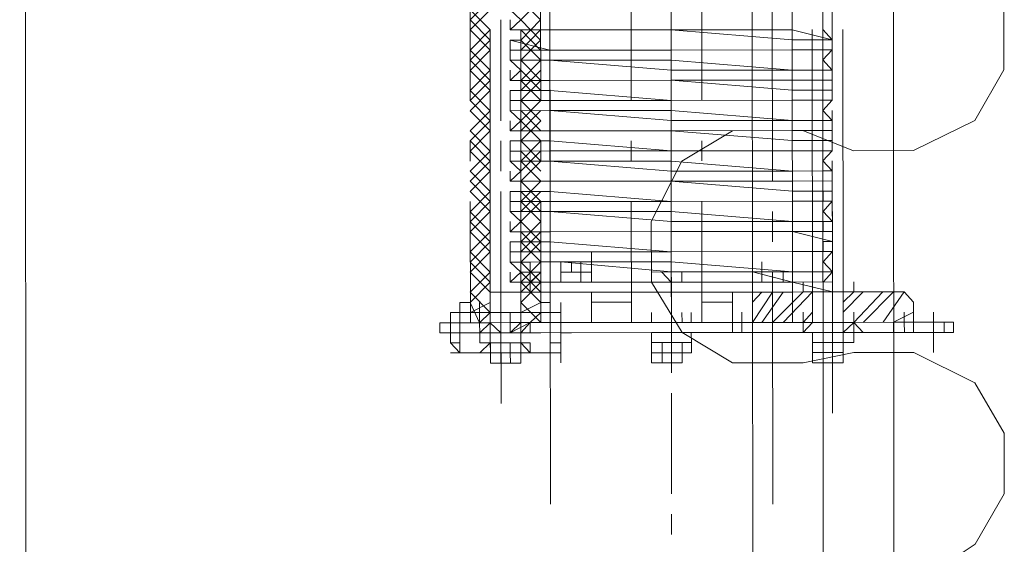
# Model space of a CAD drawing. Header units: inches. Extents: x -5850 to 5646, y 8947 to 13007.
# Tile 202 of 256: x -4432 to -4391, y 11399 to 11421. Entities that reach past the tile are written whole.
import ezdxf

# ---------------------------------------------------------------- set-up
doc = ezdxf.new("R2010")
doc.units = ezdxf.units.IN
doc.header["$MEASUREMENT"] = 0
doc.layers.add('at_Entity', color=7, linetype='Continuous')

msp = doc.modelspace()

# ---------------------------------------------------------------- linework, layer by layer
at = {"layer": 'at_Entity', "color": 7, "lineweight": 20}
for p, q in [((-4430.668, 10205.546), (-4431.996, 11691.973)), ((-4409.771, 11408.137), (-4409.796, 11436.437)), ((-4399.622, 11408.146), (-4399.647, 11436.446)), ((-4413.125, 11417.43), (-4413.134, 11427.144)), ((-4410.17, 11417.432), (-4410.178, 11427.146)), ((-4406.378, 11417.436), (-4406.386, 11427.15)), ((-4403.422, 11417.438), (-4403.431, 11427.152)), ((-4409.776, 11414.053), (-4409.785, 11423.767)), ((-4400.464, 11414.062), (-4400.472, 11423.776)), ((-4411.009, 11420.811), (-4411.456, 11421.229)), ((-4411.455, 11420.387), (-4411.009, 11420.811)), ((-4411.455, 11420.387), (-4411.455, 11420.81)), ((-4398.351, 11420.822), (-4398.35, 11420.398)), ((-4412.282, 11409.406), (-4412.291, 11420.386)), ((-4412.282, 11409.406), (-4412.291, 11420.386)), ((-4411.455, 11420.387), (-4409.782, 11420.388)), ((-4409.782, 11420.388), (-4411.455, 11420.387)), ((-4411.009, 11420.387), (-4411.455, 11420.387)), ((-4411.009, 11420.387), (-4410.999, 11409.407)), ((-4411.009, 11420.387), (-4410.999, 11409.407)), ((-4411.008, 11419.963), (-4411.009, 11420.387)), ((-4409.782, 11420.388), (-4404.707, 11420.393)), ((-4409.782, 11420.388), (-4404.707, 11420.393)), ((-4399.633, 11420.397), (-4404.707, 11420.393)), ((-4404.707, 11420.393), (-4399.633, 11419.973)), ((-4399.633, 11420.397), (-4397.96, 11419.975)), ((-4398.785, 11408.146), (-4398.796, 11420.398)), ((-4398.35, 11420.398), (-4397.96, 11419.975)), ((-4397.96, 11419.975), (-4397.96, 11420.399)), ((-4397.514, 11420.399), (-4397.504, 11409.419)), ((-4411.455, 11419.963), (-4409.781, 11419.54)), ((-4411.455, 11419.963), (-4411.454, 11419.539)), ((-4411.455, 11419.963), (-4411.008, 11419.963)), ((-4397.96, 11419.975), (-4399.633, 11419.973)), ((-4397.96, 11419.975), (-4398.35, 11419.974)), ((-4398.35, 11419.974), (-4398.35, 11419.551)), ((-4397.959, 11419.551), (-4397.96, 11419.975)), ((-4409.781, 11419.54), (-4411.454, 11419.539)), ((-4411.454, 11419.121), (-4411.454, 11419.539)), ((-4411.008, 11419.539), (-4411.454, 11419.539)), ((-4411.008, 11419.121), (-4411.008, 11419.539)), ((-4409.781, 11419.54), (-4404.707, 11419.545)), ((-4404.707, 11419.545), (-4409.781, 11419.54)), ((-4404.707, 11419.545), (-4399.632, 11419.549)), ((-4399.632, 11419.549), (-4404.707, 11419.545)), ((-4399.632, 11419.549), (-4397.959, 11419.551)), ((-4397.959, 11419.551), (-4399.632, 11419.549)), ((-4398.35, 11419.551), (-4397.959, 11419.551)), ((-4397.959, 11419.551), (-4398.349, 11419.132)), ((-4411.454, 11419.121), (-4409.781, 11419.122)), ((-4409.781, 11419.122), (-4411.454, 11419.121)), ((-4411.454, 11419.121), (-4411.008, 11419.121)), ((-4411.007, 11418.697), (-4411.454, 11419.121)), ((-4409.781, 11419.122), (-4404.706, 11419.127)), ((-4409.781, 11419.122), (-4404.706, 11418.703)), ((-4404.706, 11419.127), (-4399.631, 11418.707)), ((-4398.349, 11419.132), (-4397.958, 11418.709)), ((-4397.958, 11418.709), (-4397.959, 11419.133)), ((-4411.453, 11418.273), (-4411.453, 11418.697)), ((-4411.453, 11418.273), (-4411.007, 11418.697)), ((-4399.631, 11418.707), (-4404.706, 11418.703)), ((-4399.631, 11418.707), (-4397.958, 11418.709)), ((-4397.958, 11418.709), (-4399.631, 11418.707)), ((-4397.958, 11418.709), (-4398.349, 11418.709)), ((-4398.349, 11418.709), (-4398.348, 11418.285)), ((-4409.78, 11418.275), (-4404.706, 11418.279)), ((-4409.78, 11418.275), (-4404.706, 11418.279)), ((-4399.631, 11418.284), (-4404.706, 11418.279)), ((-4404.706, 11418.279), (-4399.631, 11417.86)), ((-4399.631, 11418.284), (-4397.958, 11418.285)), ((-4398.348, 11418.285), (-4397.958, 11418.285)), ((-4397.958, 11417.861), (-4397.958, 11418.285)), ((-4411.453, 11418.273), (-4409.78, 11418.275)), ((-4409.78, 11418.275), (-4411.453, 11418.273)), ((-4411.007, 11418.273), (-4411.453, 11418.273)), ((-4411.007, 11417.85), (-4411.007, 11418.273)), ((-4411.453, 11417.849), (-4409.78, 11417.851)), ((-4411.453, 11417.849), (-4411.007, 11417.85)), ((-4411.453, 11417.849), (-4411.452, 11417.431)), ((-4409.78, 11417.851), (-4404.705, 11417.437)), ((-4399.631, 11417.86), (-4397.958, 11417.861)), ((-4397.958, 11417.861), (-4398.348, 11417.861)), ((-4398.348, 11417.861), (-4398.348, 11417.443)), ((-4397.957, 11417.443), (-4397.958, 11417.861)), ((-4411.452, 11417.431), (-4409.779, 11417.433)), ((-4411.452, 11417.007), (-4411.452, 11417.431)), ((-4411.006, 11417.431), (-4411.452, 11417.431)), ((-4411.006, 11417.008), (-4411.006, 11417.431)), ((-4409.779, 11417.433), (-4404.705, 11417.437)), ((-4404.705, 11417.437), (-4399.63, 11417.442)), ((-4399.63, 11417.442), (-4404.705, 11417.437)), ((-4399.63, 11417.442), (-4397.957, 11417.443)), ((-4397.957, 11417.443), (-4399.63, 11417.442)), ((-4398.348, 11417.443), (-4397.957, 11417.443)), ((-4397.957, 11417.443), (-4398.347, 11417.019)), ((-4411.452, 11417.007), (-4409.779, 11417.009)), ((-4409.779, 11417.009), (-4411.452, 11417.007)), ((-4411.452, 11417.007), (-4411.006, 11417.008)), ((-4411.005, 11416.584), (-4411.452, 11417.007)), ((-4409.779, 11417.009), (-4404.704, 11417.013)), ((-4409.779, 11417.009), (-4404.704, 11416.589)), ((-4404.704, 11417.013), (-4399.63, 11416.594)), ((-4398.347, 11417.019), (-4397.957, 11416.595)), ((-4397.957, 11416.595), (-4397.957, 11417.019)), ((-4411.451, 11416.16), (-4411.452, 11416.583)), ((-4411.451, 11416.16), (-4411.005, 11416.584)), ((-4399.63, 11416.594), (-4404.704, 11416.589)), ((-4399.63, 11416.594), (-4397.957, 11416.595)), ((-4397.957, 11416.595), (-4399.63, 11416.594)), ((-4397.957, 11416.595), (-4398.347, 11416.595)), ((-4398.347, 11416.595), (-4398.347, 11416.171)), ((-4411.451, 11416.16), (-4409.778, 11416.161)), ((-4409.778, 11416.161), (-4411.451, 11416.16)), ((-4411.005, 11416.16), (-4411.451, 11416.16)), ((-4411.005, 11415.742), (-4411.005, 11416.16)), ((-4409.778, 11416.161), (-4404.704, 11416.166)), ((-4409.778, 11416.161), (-4404.704, 11416.166)), ((-4399.629, 11416.17), (-4404.704, 11416.166)), ((-4404.704, 11416.166), (-4399.629, 11415.752)), ((-4399.629, 11416.17), (-4397.956, 11416.172)), ((-4398.347, 11416.171), (-4397.956, 11416.172)), ((-4397.956, 11415.753), (-4397.956, 11416.172)), ((-4413.123, 11414.892), (-4413.124, 11415.74)), ((-4411.451, 11415.741), (-4409.778, 11415.743)), ((-4411.451, 11415.741), (-4411.005, 11415.742)), ((-4411.451, 11415.741), (-4411.45, 11415.318)), ((-4410.167, 11414.895), (-4410.168, 11415.743)), ((-4409.778, 11415.743), (-4404.703, 11415.324)), ((-4406.375, 11414.898), (-4406.376, 11415.746)), ((-4403.42, 11414.901), (-4403.421, 11415.749)), ((-4399.629, 11415.752), (-4397.956, 11415.753)), ((-4397.956, 11415.753), (-4398.346, 11415.753)), ((-4398.346, 11415.753), (-4398.346, 11415.329)), ((-4397.955, 11415.33), (-4397.956, 11415.753)), ((-4411.45, 11415.318), (-4409.777, 11415.319)), ((-4411.45, 11414.894), (-4411.45, 11415.318)), ((-4411.004, 11415.318), (-4411.45, 11415.318)), ((-4411.004, 11414.894), (-4411.004, 11415.318)), ((-4409.777, 11415.319), (-4404.703, 11415.324)), ((-4404.703, 11415.324), (-4399.628, 11415.328)), ((-4399.628, 11415.328), (-4404.703, 11415.324)), ((-4399.628, 11415.328), (-4397.955, 11415.33)), ((-4397.955, 11415.33), (-4399.628, 11415.328)), ((-4398.346, 11415.329), (-4397.955, 11415.33)), ((-4397.955, 11415.33), (-4398.345, 11414.905)), ((-4411.45, 11414.894), (-4409.777, 11414.895)), ((-4409.777, 11414.895), (-4411.45, 11414.894)), ((-4411.45, 11414.894), (-4411.004, 11414.894)), ((-4411.004, 11414.47), (-4411.45, 11414.894)), ((-4409.777, 11414.895), (-4404.703, 11414.9)), ((-4409.777, 11414.895), (-4404.702, 11414.476)), ((-4404.703, 11414.9), (-4399.628, 11414.481)), ((-4398.345, 11414.905), (-4397.955, 11414.482)), ((-4397.955, 11414.482), (-4397.955, 11414.906)), ((-4411.449, 11414.052), (-4411.45, 11414.47)), ((-4411.449, 11414.052), (-4411.004, 11414.47)), ((-4399.628, 11414.481), (-4404.702, 11414.476)), ((-4399.628, 11414.481), (-4397.955, 11414.482)), ((-4397.955, 11414.482), (-4399.628, 11414.481)), ((-4397.955, 11414.482), (-4398.345, 11414.482)), ((-4398.345, 11414.482), (-4398.345, 11414.063)), ((-4411.449, 11414.052), (-4409.776, 11414.053)), ((-4409.776, 11414.053), (-4411.449, 11414.052)), ((-4411.003, 11414.052), (-4411.449, 11414.052)), ((-4411.003, 11413.628), (-4411.003, 11414.052)), ((-4409.776, 11414.053), (-4404.702, 11414.058)), ((-4409.776, 11414.053), (-4404.702, 11414.058)), ((-4399.627, 11414.062), (-4404.702, 11414.058)), ((-4404.702, 11414.058), (-4399.627, 11413.638)), ((-4399.627, 11414.062), (-4397.954, 11414.064)), ((-4398.345, 11414.063), (-4397.954, 11414.064)), ((-4397.954, 11413.64), (-4397.954, 11414.064)), ((-4411.449, 11413.628), (-4409.776, 11413.629)), ((-4411.449, 11413.628), (-4411.448, 11413.204)), ((-4411.449, 11413.628), (-4411.003, 11413.628)), ((-4409.776, 11413.629), (-4404.701, 11413.21)), ((-4399.627, 11413.638), (-4397.954, 11413.64)), ((-4397.954, 11413.64), (-4398.344, 11413.64)), ((-4398.344, 11413.64), (-4398.344, 11413.216)), ((-4397.954, 11413.216), (-4397.954, 11413.64)), ((-4413.117, 11408.134), (-4413.121, 11413.203)), ((-4411.448, 11413.204), (-4409.776, 11413.206)), ((-4411.448, 11412.78), (-4411.448, 11413.204)), ((-4411.002, 11413.204), (-4411.448, 11413.204)), ((-4411.002, 11412.781), (-4411.002, 11413.204)), ((-4410.161, 11408.136), (-4410.166, 11413.205)), ((-4404.701, 11413.21), (-4409.776, 11413.206)), ((-4406.369, 11408.14), (-4406.374, 11413.209)), ((-4404.701, 11413.21), (-4399.626, 11413.215)), ((-4399.626, 11413.215), (-4404.701, 11413.21)), ((-4403.414, 11408.142), (-4403.418, 11413.211)), ((-4399.626, 11413.215), (-4397.954, 11413.216)), ((-4397.954, 11413.216), (-4399.626, 11413.215)), ((-4398.344, 11413.216), (-4397.954, 11413.216)), ((-4397.954, 11413.216), (-4398.344, 11412.792)), ((-4411.448, 11412.78), (-4409.775, 11412.782)), ((-4409.775, 11412.782), (-4411.448, 11412.78)), ((-4411.448, 11412.78), (-4411.002, 11412.781)), ((-4411.002, 11412.362), (-4411.448, 11412.78)), ((-4404.701, 11412.786), (-4409.775, 11412.782)), ((-4409.774, 11411.516), (-4409.775, 11412.782)), ((-4409.775, 11412.782), (-4404.7, 11412.368)), ((-4404.701, 11412.786), (-4399.626, 11412.373)), ((-4400.461, 11411.524), (-4400.463, 11412.79)), ((-4398.344, 11412.792), (-4397.953, 11412.374)), ((-4397.953, 11412.374), (-4397.953, 11412.792)), ((-4411.447, 11411.938), (-4411.448, 11412.362)), ((-4411.447, 11411.938), (-4411.002, 11412.362)), ((-4399.626, 11412.373), (-4404.7, 11412.368)), ((-4399.626, 11412.373), (-4397.953, 11412.374)), ((-4397.953, 11412.374), (-4399.626, 11412.373)), ((-4397.953, 11412.374), (-4398.343, 11412.374)), ((-4398.343, 11412.374), (-4398.343, 11411.95)), ((-4411.447, 11411.938), (-4409.774, 11411.94)), ((-4409.774, 11411.94), (-4411.447, 11411.938)), ((-4411.001, 11411.939), (-4411.447, 11411.938)), ((-4411.001, 11411.515), (-4411.001, 11411.939)), ((-4409.774, 11411.94), (-4404.7, 11411.944)), ((-4404.7, 11411.944), (-4409.774, 11411.94)), ((-4404.7, 11411.944), (-4399.625, 11411.949)), ((-4399.625, 11411.949), (-4404.7, 11411.944)), ((-4397.952, 11411.95), (-4399.625, 11411.949)), ((-4399.625, 11411.949), (-4397.952, 11411.526)), ((-4398.343, 11411.95), (-4397.952, 11411.95)), ((-4397.952, 11411.526), (-4397.952, 11411.95)), ((-4411.447, 11411.514), (-4409.774, 11411.516)), ((-4411.447, 11411.514), (-4411.001, 11411.515)), ((-4411.447, 11411.514), (-4411.447, 11411.096)), ((-4409.774, 11411.516), (-4404.699, 11411.102)), ((-4397.952, 11411.526), (-4398.342, 11411.526)), ((-4398.342, 11411.526), (-4398.342, 11411.108)), ((-4397.952, 11411.108), (-4397.952, 11411.526)), ((-4411.447, 11411.096), (-4409.774, 11411.098)), ((-4411, 11411.097), (-4411.447, 11411.096)), ((-4411.446, 11410.672), (-4411.447, 11411.096)), ((-4411, 11410.673), (-4411, 11411.097)), ((-4409.774, 11411.098), (-4404.699, 11411.102)), ((-4408.045, 11410.675), (-4408.045, 11411.099)), ((-4404.699, 11411.102), (-4399.625, 11411.107)), ((-4399.625, 11411.107), (-4404.699, 11411.102)), ((-4399.625, 11411.107), (-4397.952, 11411.108)), ((-4397.952, 11411.108), (-4399.625, 11411.107)), ((-4398.342, 11411.108), (-4397.952, 11411.108)), ((-4397.952, 11411.108), (-4398.342, 11410.684)), ((-4411.446, 11410.672), (-4409.773, 11410.674)), ((-4411.446, 11410.672), (-4410.61, 11410.673)), ((-4411.446, 11410.672), (-4411, 11410.673)), ((-4411, 11410.249), (-4411.446, 11410.672)), ((-4410.164, 11410.674), (-4410.61, 11410.673)), ((-4410.61, 11410.673), (-4410.609, 11409.826)), ((-4409.773, 11410.674), (-4410.164, 11410.674)), ((-4410.163, 11410.25), (-4410.164, 11410.674)), ((-4409.773, 11410.674), (-4404.699, 11410.678)), ((-4408.045, 11410.675), (-4409.773, 11410.674)), ((-4408.045, 11410.675), (-4409.327, 11410.674)), ((-4409.327, 11410.674), (-4404.698, 11410.255)), ((-4409.327, 11410.25), (-4409.327, 11410.674)), ((-4409.327, 11410.674), (-4409.327, 11410.25)), ((-4409.327, 11410.25), (-4409.327, 11410.674)), ((-4409.327, 11410.25), (-4409.327, 11410.674)), ((-4409.327, 11410.25), (-4409.327, 11410.674)), ((-4408.491, 11410.675), (-4408.49, 11409.827)), ((-4408.49, 11410.251), (-4408.491, 11410.675)), ((-4408.491, 11410.675), (-4408.49, 11409.827)), ((-4408.49, 11410.251), (-4408.491, 11410.675)), ((-4408.49, 11410.251), (-4408.491, 11410.675)), ((-4408.044, 11410.252), (-4408.045, 11410.675)), ((-4408.045, 11410.675), (-4408.044, 11409.828)), ((-4408.044, 11410.252), (-4408.045, 11410.675)), ((-4408.044, 11410.252), (-4408.045, 11410.675)), ((-4408.044, 11410.252), (-4408.045, 11410.675)), ((-4408.045, 11410.675), (-4408.044, 11409.828)), ((-4408.044, 11410.252), (-4408.045, 11410.675)), ((-4404.699, 11410.678), (-4399.624, 11410.259)), ((-4400.906, 11410.258), (-4400.907, 11410.682)), ((-4400.906, 11410.258), (-4400.907, 11410.682)), ((-4400.906, 11410.258), (-4400.907, 11410.682)), ((-4398.342, 11410.684), (-4397.951, 11410.261)), ((-4397.951, 11410.261), (-4397.951, 11410.684)), ((-4411.445, 11409.825), (-4411.446, 11410.249)), ((-4411.445, 11409.825), (-4411, 11410.249)), ((-4410.609, 11409.826), (-4410.163, 11410.25)), ((-4410.609, 11410.249), (-4410.609, 11409.407)), ((-4410.609, 11409.407), (-4410.609, 11410.249)), ((-4410.163, 11410.25), (-4410.163, 11409.408)), ((-4410.163, 11409.408), (-4410.163, 11410.25)), ((-4409.764, 11400.536), (-4409.773, 11410.25)), ((-4409.327, 11410.25), (-4408.881, 11410.251)), ((-4408.881, 11410.251), (-4409.327, 11410.25)), ((-4409.327, 11410.25), (-4409.326, 11409.827)), ((-4409.327, 11410.25), (-4409.326, 11409.827)), ((-4404.698, 11410.255), (-4405.089, 11410.254)), ((-4405.089, 11410.254), (-4404.698, 11409.831)), ((-4399.624, 11410.259), (-4404.698, 11410.255)), ((-4404.252, 11410.255), (-4404.698, 11410.255)), ((-4404.252, 11409.831), (-4404.252, 11410.255)), ((-4401.297, 11410.258), (-4401.296, 11409.834)), ((-4401.297, 11410.258), (-4401.296, 11409.834)), ((-4400.014, 11410.259), (-4400.906, 11410.258)), ((-4400.906, 11410.258), (-4400.014, 11410.259)), ((-4400.906, 11410.258), (-4400.906, 11409.834)), ((-4400.906, 11409.834), (-4400.906, 11410.258)), ((-4400.906, 11410.258), (-4400.906, 11409.834)), ((-4400.906, 11409.834), (-4400.906, 11410.258)), ((-4400.014, 11410.259), (-4400.46, 11410.258)), ((-4400.46, 11410.258), (-4400.46, 11409.835)), ((-4400.452, 11400.544), (-4400.46, 11410.258)), ((-4400.014, 11409.835), (-4400.014, 11410.259)), ((-4399.624, 11410.259), (-4397.951, 11410.261)), ((-4397.951, 11410.261), (-4399.624, 11410.259)), ((-4397.951, 11410.261), (-4398.341, 11409.836)), ((-4412.282, 11409.406), (-4412.282, 11409.824)), ((-4412.282, 11409.406), (-4412.282, 11409.824)), ((-4412.282, 11409.406), (-4412.282, 11409.824)), ((-4412.282, 11409.406), (-4412.282, 11409.824)), ((-4411.445, 11409.825), (-4410.609, 11409.826)), ((-4409.773, 11409.826), (-4411.445, 11409.825)), ((-4410.999, 11409.825), (-4411.445, 11409.825)), ((-4410.999, 11409.407), (-4410.999, 11409.825)), ((-4410.999, 11409.407), (-4410.999, 11409.825)), ((-4410.999, 11409.407), (-4410.999, 11409.825)), ((-4410.999, 11409.407), (-4410.999, 11409.825)), ((-4410.999, 11409.407), (-4410.999, 11409.825)), ((-4410.999, 11409.407), (-4410.999, 11409.825)), ((-4410.999, 11409.407), (-4410.999, 11409.825)), ((-4410.999, 11409.407), (-4410.999, 11409.825)), ((-4410.163, 11409.826), (-4409.773, 11409.826)), ((-4409.773, 11409.826), (-4404.698, 11409.831)), ((-4404.698, 11409.831), (-4409.773, 11409.826)), ((-4409.772, 11409.408), (-4409.773, 11409.826)), ((-4408.044, 11409.828), (-4409.326, 11409.827)), ((-4409.326, 11409.827), (-4408.044, 11409.828)), ((-4399.623, 11409.835), (-4404.698, 11409.831)), ((-4404.698, 11409.831), (-4403.415, 11409.832)), ((-4404.698, 11409.831), (-4404.252, 11409.831)), ((-4403.415, 11409.832), (-4399.623, 11409.835)), ((-4400.014, 11409.835), (-4400.906, 11409.834)), ((-4400.906, 11409.834), (-4400.014, 11409.835)), ((-4400.46, 11409.835), (-4400.014, 11409.835)), ((-4397.951, 11409.837), (-4399.623, 11409.835)), ((-4399.623, 11409.417), (-4399.623, 11409.835)), ((-4399.623, 11409.835), (-4397.95, 11409.419)), ((-4399.177, 11409.418), (-4399.177, 11409.836)), ((-4398.787, 11409.418), (-4398.787, 11409.836)), ((-4398.787, 11409.418), (-4398.787, 11409.836)), ((-4398.787, 11409.418), (-4398.787, 11409.836)), ((-4398.787, 11409.418), (-4398.787, 11409.836)), ((-4398.341, 11409.836), (-4397.951, 11409.837)), ((-4397.951, 11409.837), (-4397.95, 11409.419)), ((-4397.504, 11409.419), (-4397.504, 11409.837)), ((-4397.504, 11409.419), (-4397.504, 11409.837)), ((-4397.504, 11409.419), (-4397.504, 11409.837)), ((-4397.058, 11409.419), (-4397.058, 11409.838)), ((-4412.282, 11409.406), (-4410.999, 11409.407)), ((-4410.999, 11409.407), (-4412.282, 11409.406)), ((-4412.281, 11408.558), (-4412.282, 11409.406)), ((-4412.281, 11408.558), (-4412.282, 11409.406)), ((-4410.999, 11409.407), (-4409.772, 11409.408)), ((-4410.998, 11408.559), (-4410.999, 11409.407)), ((-4410.998, 11408.559), (-4410.999, 11409.407)), ((-4409.772, 11409.408), (-4404.698, 11409.413)), ((-4409.771, 11408.137), (-4409.772, 11409.408)), ((-4408.043, 11409.41), (-4406.371, 11409.411)), ((-4408.042, 11408.138), (-4408.043, 11409.41)), ((-4404.698, 11409.413), (-4399.623, 11409.417)), ((-4402.132, 11409.415), (-4403.415, 11409.414)), ((-4398.787, 11409.418), (-4401.296, 11409.416)), ((-4401.296, 11409.416), (-4401.296, 11408.992)), ((-4399.623, 11409.417), (-4398.341, 11409.418)), ((-4399.623, 11409.417), (-4399.622, 11408.146)), ((-4399.177, 11409.418), (-4398.787, 11409.418)), ((-4398.787, 11409.418), (-4399.177, 11409.418)), ((-4394.939, 11409.421), (-4398.787, 11409.418)), ((-4397.504, 11409.419), (-4398.787, 11409.418)), ((-4398.787, 11409.418), (-4397.504, 11409.419)), ((-4397.504, 11409.419), (-4398.787, 11409.418)), ((-4398.787, 11409.418), (-4398.785, 11408.146)), ((-4398.787, 11409.418), (-4398.785, 11408.146)), ((-4397.95, 11409.419), (-4398.341, 11409.418)), ((-4397.503, 11408.148), (-4397.504, 11409.419)), ((-4397.504, 11409.419), (-4397.503, 11408.148)), ((-4397.058, 11409.419), (-4397.504, 11409.419)), ((-4397.503, 11408.148), (-4397.504, 11409.419)), ((-4397.504, 11409.419), (-4397.058, 11409.419)), ((-4394.548, 11408.998), (-4394.939, 11409.421)), ((-4413.118, 11408.981), (-4413.564, 11408.981)), ((-4413.564, 11408.981), (-4413.563, 11408.557)), ((-4412.727, 11408.558), (-4412.727, 11408.982)), ((-4410.998, 11408.559), (-4410.999, 11408.983)), ((-4409.772, 11408.984), (-4410.162, 11408.984)), ((-4409.771, 11408.56), (-4409.772, 11408.984)), ((-4408.043, 11408.986), (-4406.37, 11408.987)), ((-4402.132, 11408.991), (-4403.415, 11408.99)), ((-4401.295, 11408.144), (-4401.296, 11408.992)), ((-4394.547, 11408.15), (-4394.548, 11408.998)), ((-4413.953, 11408.133), (-4413.954, 11408.557)), ((-4413.954, 11408.557), (-4413.563, 11408.557)), ((-4413.117, 11408.557), (-4413.563, 11408.557)), ((-4413.563, 11407.709), (-4413.563, 11408.557)), ((-4413.563, 11408.133), (-4413.563, 11408.557)), ((-4412.727, 11408.134), (-4412.727, 11408.558)), ((-4412.727, 11408.134), (-4412.727, 11408.558)), ((-4412.281, 11408.558), (-4412.727, 11408.134)), ((-4412.28, 11408.134), (-4412.281, 11408.558)), ((-4412.28, 11408.134), (-4412.281, 11408.558)), ((-4412.28, 11408.134), (-4412.281, 11408.558)), ((-4411.444, 11408.135), (-4411.444, 11408.559)), ((-4410.998, 11408.136), (-4410.998, 11408.559)), ((-4410.998, 11408.136), (-4410.998, 11408.559)), ((-4410.998, 11408.559), (-4410.998, 11408.136)), ((-4410.998, 11408.136), (-4410.998, 11408.559)), ((-4410.998, 11408.559), (-4410.998, 11408.136)), ((-4409.771, 11408.56), (-4410.162, 11408.56)), ((-4409.325, 11408.561), (-4409.771, 11408.56)), ((-4409.771, 11408.137), (-4409.771, 11408.56)), ((-4409.325, 11408.137), (-4409.325, 11408.561)), ((-4409.325, 11408.137), (-4409.325, 11408.561)), ((-4409.325, 11408.137), (-4409.325, 11408.561)), ((-4409.325, 11408.137), (-4409.325, 11408.561)), ((-4405.533, 11408.14), (-4405.533, 11408.564)), ((-4405.533, 11408.14), (-4405.533, 11408.564)), ((-4404.25, 11408.142), (-4404.251, 11408.565)), ((-4404.25, 11408.142), (-4404.251, 11408.565)), ((-4404.25, 11408.142), (-4404.251, 11408.565)), ((-4403.86, 11408.142), (-4403.86, 11408.566)), ((-4401.295, 11408.144), (-4401.295, 11408.568)), ((-4399.622, 11408.146), (-4399.622, 11408.569)), ((-4399.176, 11408.146), (-4399.176, 11408.57)), ((-4398.785, 11408.146), (-4398.786, 11408.57)), ((-4398.785, 11408.146), (-4398.786, 11408.57)), ((-4398.785, 11408.146), (-4398.786, 11408.57)), ((-4397.503, 11408.148), (-4397.503, 11408.571)), ((-4397.503, 11408.148), (-4397.503, 11408.571)), ((-4397.503, 11408.148), (-4397.503, 11408.571)), ((-4397.503, 11408.148), (-4397.503, 11408.571)), ((-4397.503, 11408.148), (-4397.503, 11408.571)), ((-4397.057, 11408.148), (-4397.057, 11408.572)), ((-4394.938, 11408.15), (-4394.938, 11408.574)), ((-4413.953, 11408.133), (-4414.399, 11408.132)), ((-4414.399, 11408.132), (-4414.399, 11407.709)), ((-4413.563, 11408.133), (-4413.953, 11408.133)), ((-4413.953, 11408.133), (-4413.953, 11407.709)), ((-4413.953, 11407.291), (-4413.953, 11408.133)), ((-4413.563, 11408.133), (-4413.953, 11408.133)), ((-4413.953, 11408.133), (-4413.953, 11407.709)), ((-4412.727, 11408.134), (-4413.563, 11408.133)), ((-4413.563, 11408.133), (-4413.563, 11407.709)), ((-4413.563, 11408.133), (-4413.563, 11407.709)), ((-4412.727, 11408.134), (-4413.117, 11408.134)), ((-4412.727, 11408.134), (-4412.28, 11408.134)), ((-4412.28, 11408.134), (-4412.727, 11408.134)), ((-4412.726, 11407.71), (-4412.727, 11408.134)), ((-4412.727, 11408.134), (-4412.28, 11408.134)), ((-4412.28, 11408.134), (-4411.444, 11408.135)), ((-4412.28, 11408.134), (-4412.28, 11407.711)), ((-4412.28, 11408.134), (-4412.28, 11407.711)), ((-4410.998, 11408.136), (-4411.444, 11408.135)), ((-4411.444, 11408.135), (-4411.444, 11407.711)), ((-4411.444, 11408.135), (-4411.444, 11407.711)), ((-4410.608, 11408.136), (-4410.998, 11408.136)), ((-4410.608, 11408.136), (-4410.998, 11408.136)), ((-4410.608, 11408.136), (-4410.998, 11408.136)), ((-4410.161, 11408.136), (-4410.608, 11408.136)), ((-4410.161, 11408.136), (-4410.608, 11408.136)), ((-4410.161, 11408.136), (-4405.087, 11408.141)), ((-4404.696, 11408.141), (-4409.771, 11408.137)), ((-4409.771, 11407.713), (-4409.771, 11408.137)), ((-4409.325, 11407.713), (-4409.325, 11408.137)), ((-4409.324, 11407.295), (-4409.325, 11408.137)), ((-4409.325, 11408.137), (-4409.324, 11407.295)), ((-4405.533, 11408.14), (-4408.042, 11408.138)), ((-4408.042, 11408.138), (-4405.923, 11408.14)), ((-4405.923, 11408.14), (-4406.369, 11408.14)), ((-4405.923, 11408.14), (-4403.86, 11408.142)), ((-4403.86, 11408.142), (-4405.923, 11408.14)), ((-4405.533, 11408.14), (-4404.25, 11408.142)), ((-4405.087, 11408.141), (-4401.741, 11408.144)), ((-4399.622, 11408.146), (-4404.696, 11408.141)), ((-4402.131, 11408.143), (-4404.25, 11408.142)), ((-4403.86, 11408.142), (-4404.25, 11408.142)), ((-4401.741, 11408.144), (-4403.86, 11408.142)), ((-4403.414, 11408.142), (-4403.86, 11408.142)), ((-4401.741, 11408.144), (-4399.176, 11408.146)), ((-4398.785, 11408.146), (-4401.295, 11408.144)), ((-4399.176, 11408.146), (-4398.339, 11408.147)), ((-4399.176, 11408.146), (-4398.785, 11408.146)), ((-4399.176, 11408.146), (-4398.785, 11408.146)), ((-4398.785, 11408.146), (-4398.339, 11408.147)), ((-4397.503, 11408.148), (-4398.339, 11408.147)), ((-4398.339, 11407.723), (-4398.339, 11408.147)), ((-4398.339, 11407.723), (-4398.339, 11408.147)), ((-4398.339, 11408.147), (-4398.339, 11407.723)), ((-4394.938, 11408.15), (-4397.503, 11408.148)), ((-4397.503, 11408.148), (-4397.057, 11408.148)), ((-4397.503, 11408.148), (-4397.057, 11408.148)), ((-4397.503, 11407.724), (-4397.503, 11408.148)), ((-4397.503, 11408.148), (-4397.057, 11408.148)), ((-4397.503, 11408.148), (-4397.503, 11407.724)), ((-4397.057, 11408.148), (-4395.384, 11408.149)), ((-4395.384, 11408.149), (-4394.938, 11408.15)), ((-4395.384, 11408.149), (-4395.384, 11407.726)), ((-4394.938, 11408.15), (-4393.265, 11408.151)), ((-4394.547, 11408.15), (-4394.938, 11408.15)), ((-4394.937, 11407.726), (-4394.938, 11408.15)), ((-4394.547, 11407.726), (-4394.547, 11408.15)), ((-4393.265, 11408.151), (-4392.874, 11408.152)), ((-4393.264, 11407.728), (-4393.265, 11408.151)), ((-4392.874, 11407.728), (-4392.874, 11408.152)), ((-4413.953, 11407.709), (-4414.399, 11407.709)), ((-4413.953, 11407.709), (-4413.563, 11407.709)), ((-4413.563, 11407.709), (-4413.953, 11407.709)), ((-4412.726, 11407.71), (-4413.563, 11407.709)), ((-4413.563, 11407.709), (-4413.562, 11406.867)), ((-4413.562, 11407.291), (-4413.563, 11407.709)), ((-4413.563, 11407.709), (-4413.562, 11407.291)), ((-4412.726, 11407.71), (-4411.444, 11407.711)), ((-4412.726, 11407.71), (-4412.726, 11407.292)), ((-4410.997, 11407.712), (-4411.444, 11407.711)), ((-4410.607, 11407.712), (-4410.997, 11407.712)), ((-4410.997, 11407.293), (-4410.997, 11407.712)), ((-4410.161, 11407.712), (-4410.607, 11407.712)), ((-4410.161, 11407.712), (-4405.533, 11407.717)), ((-4409.771, 11407.713), (-4409.77, 11407.295)), ((-4409.325, 11407.713), (-4408.878, 11407.714)), ((-4408.878, 11407.714), (-4409.325, 11407.713)), ((-4409.324, 11406.871), (-4409.325, 11407.713)), ((-4404.25, 11407.718), (-4405.533, 11407.717)), ((-4405.533, 11407.717), (-4405.532, 11407.298)), ((-4403.86, 11407.718), (-4404.25, 11407.718)), ((-4403.86, 11407.718), (-4401.741, 11407.72)), ((-4403.86, 11407.718), (-4403.859, 11407.3)), ((-4403.859, 11407.3), (-4403.86, 11407.718)), ((-4403.859, 11407.3), (-4403.86, 11407.718)), ((-4403.859, 11407.3), (-4403.86, 11407.718)), ((-4401.741, 11407.72), (-4399.175, 11407.722)), ((-4399.175, 11407.722), (-4398.339, 11407.723)), ((-4398.339, 11407.723), (-4398.785, 11407.723)), ((-4398.785, 11407.304), (-4398.785, 11407.723)), ((-4398.785, 11407.304), (-4398.785, 11407.723)), ((-4397.503, 11407.724), (-4398.339, 11407.723)), ((-4398.339, 11407.723), (-4398.338, 11406.457)), ((-4398.339, 11407.723), (-4397.949, 11407.723)), ((-4398.339, 11407.723), (-4398.338, 11406.457)), ((-4397.503, 11407.724), (-4397.949, 11407.723)), ((-4397.949, 11407.723), (-4397.948, 11406.458)), ((-4397.503, 11407.724), (-4397.056, 11407.724)), ((-4397.503, 11407.724), (-4397.501, 11406.458)), ((-4397.056, 11407.724), (-4397.503, 11407.724)), ((-4397.502, 11407.306), (-4397.503, 11407.724)), ((-4397.056, 11407.724), (-4395.384, 11407.726)), ((-4397.056, 11407.306), (-4397.056, 11407.724)), ((-4395.384, 11407.726), (-4394.937, 11407.726)), ((-4394.937, 11407.726), (-4393.264, 11407.728)), ((-4393.264, 11407.728), (-4392.874, 11407.728)), ((-4413.562, 11406.867), (-4413.953, 11407.291)), ((-4412.28, 11407.292), (-4412.726, 11407.292)), ((-4412.725, 11406.868), (-4412.28, 11407.292)), ((-4410.997, 11407.293), (-4412.28, 11407.292)), ((-4412.28, 11407.292), (-4412.279, 11406.869)), ((-4412.279, 11406.869), (-4412.28, 11407.292)), ((-4411.443, 11407.293), (-4411.443, 11406.869)), ((-4410.997, 11407.293), (-4410.607, 11407.294)), ((-4410.997, 11407.293), (-4410.997, 11406.87)), ((-4410.997, 11407.293), (-4410.997, 11406.87)), ((-4410.607, 11407.294), (-4410.606, 11406.87)), ((-4409.77, 11406.871), (-4409.77, 11407.295)), ((-4409.77, 11407.295), (-4409.324, 11407.295)), ((-4409.77, 11407.295), (-4409.324, 11407.295)), ((-4404.696, 11407.299), (-4405.532, 11407.298)), ((-4405.532, 11407.298), (-4404.696, 11407.299)), ((-4405.532, 11407.298), (-4405.531, 11406.451)), ((-4405.086, 11407.299), (-4405.086, 11406.875)), ((-4404.696, 11407.299), (-4403.859, 11407.3)), ((-4404.25, 11407.3), (-4404.696, 11407.299)), ((-4404.25, 11407.3), (-4404.249, 11406.876)), ((-4404.249, 11406.876), (-4404.25, 11407.3)), ((-4403.859, 11407.3), (-4404.25, 11407.3)), ((-4403.859, 11407.3), (-4403.859, 11406.876)), ((-4398.339, 11407.305), (-4398.785, 11407.304)), ((-4398.785, 11407.304), (-4397.948, 11407.305)), ((-4398.785, 11407.304), (-4398.784, 11406.457)), ((-4398.339, 11407.305), (-4398.338, 11406.881)), ((-4397.948, 11407.305), (-4398.339, 11407.305)), ((-4397.502, 11407.306), (-4397.948, 11407.305)), ((-4397.502, 11407.306), (-4397.948, 11407.305)), ((-4397.502, 11407.306), (-4397.056, 11407.306)), ((-4397.502, 11407.306), (-4397.502, 11406.882)), ((-4397.502, 11406.882), (-4397.502, 11407.306)), ((-4413.116, 11406.868), (-4413.562, 11406.867)), ((-4413.562, 11406.867), (-4413.116, 11406.868)), ((-4413.116, 11406.868), (-4412.279, 11406.869)), ((-4413.116, 11406.868), (-4412.725, 11406.868)), ((-4410.997, 11406.87), (-4412.279, 11406.869)), ((-4412.279, 11406.869), (-4412.279, 11406.445)), ((-4410.997, 11406.87), (-4410.16, 11406.87)), ((-4410.997, 11406.87), (-4410.996, 11406.446)), ((-4410.606, 11406.87), (-4410.16, 11406.87)), ((-4410.16, 11406.87), (-4409.324, 11406.871)), ((-4410.16, 11406.87), (-4409.77, 11406.871)), ((-4404.249, 11406.876), (-4405.532, 11406.875)), ((-4405.085, 11406.451), (-4405.086, 11406.875)), ((-4404.249, 11406.452), (-4404.249, 11406.876)), ((-4403.859, 11406.876), (-4404.249, 11406.876)), ((-4404.249, 11406.876), (-4404.249, 11406.452)), ((-4397.502, 11406.882), (-4398.784, 11406.881)), ((-4398.338, 11406.457), (-4398.338, 11406.881)), ((-4397.502, 11406.882), (-4397.501, 11406.458)), ((-4410.996, 11406.446), (-4412.279, 11406.445)), ((-4412.279, 11406.445), (-4411.833, 11406.445)), ((-4411.442, 11406.445), (-4412.279, 11406.445)), ((-4411.833, 11406.445), (-4411.442, 11406.445)), ((-4404.249, 11406.452), (-4405.531, 11406.451)), ((-4405.085, 11406.451), (-4404.695, 11406.452)), ((-4404.695, 11406.452), (-4404.249, 11406.452)), ((-4404.249, 11406.452), (-4404.695, 11406.452)), ((-4397.501, 11406.458), (-4398.784, 11406.457)), ((-4397.501, 11406.458), (-4398.338, 11406.457)), ((-4398.338, 11406.457), (-4397.948, 11406.458)), ((-4397.948, 11406.458), (-4397.501, 11406.458))]:
    msp.add_line(p, q, dxfattribs=at)
at = {"layer": 'at_Entity', "color": 1, "lineweight": 20}
for p, q in [((-4400.395, 10400.302), (-4401.375, 11498.12)), ((-4397.444, 10404.949), (-4398.42, 11498.122)), ((-4394.484, 10400.307), (-4395.464, 11498.125)), ((-4390.765, 11418.715), (-4390.767, 11421.247)), ((-4391.99, 11416.601), (-4390.765, 11418.715)), ((-4394.554, 11415.333), (-4391.99, 11416.601)), ((-4402.139, 11416.168), (-4404.256, 11414.9)), ((-4399.183, 11416.171), (-4402.139, 11416.168)), ((-4399.183, 11416.171), (-4397.063, 11415.33)), ((-4397.063, 11415.33), (-4394.554, 11415.333)), ((-4404.256, 11414.9), (-4405.537, 11412.367)), ((-4405.537, 11412.367), (-4405.534, 11409.83)), ((-4405.534, 11409.83), (-4404.25, 11407.718)), ((-4404.25, 11407.718), (-4402.13, 11406.454)), ((-4397.056, 11406.882), (-4399.174, 11406.456)), ((-4394.546, 11406.884), (-4397.056, 11406.882)), ((-4391.98, 11405.621), (-4394.546, 11406.884)), ((-4402.13, 11406.454), (-4399.174, 11406.456)), ((-4390.751, 11403.508), (-4391.98, 11405.621)), ((-4390.749, 11400.977), (-4390.751, 11403.508)), ((-4391.974, 11398.862), (-4390.749, 11400.977)), ((-4394.538, 11397.17), (-4391.974, 11398.862))]:
    msp.add_line(p, q, dxfattribs=at)
at = {"layer": 'at_Entity', "color": 3, "lineweight": 20}
for p, q in [((-4413.128, 11420.809), (-4412.292, 11421.652)), ((-4411.01, 11421.653), (-4410.173, 11420.811)), ((-4411.009, 11420.811), (-4410.173, 11421.654)), ((-4413.129, 11421.227), (-4412.291, 11420.386)), ((-4413.128, 11420.385), (-4412.292, 11421.228)), ((-4404.708, 11421.235), (-4404.707, 11419.969)), ((-4397.961, 11421.241), (-4397.957, 11417.443)), ((-4413.128, 11420.809), (-4412.291, 11419.962)), ((-4411.842, 11416.583), (-4411.846, 11420.81)), ((-4411.009, 11420.811), (-4410.172, 11419.964)), ((-4411.008, 11419.963), (-4410.173, 11420.811)), ((-4404.708, 11420.816), (-4404.707, 11420.393)), ((-4413.128, 11420.385), (-4412.291, 11419.538)), ((-4413.127, 11419.537), (-4412.291, 11420.386)), ((-4411.009, 11420.387), (-4410.172, 11419.54)), ((-4411.008, 11419.539), (-4410.172, 11420.388)), ((-4404.707, 11419.545), (-4404.707, 11420.393)), ((-4413.127, 11419.119), (-4412.291, 11419.962)), ((-4411.008, 11419.121), (-4410.172, 11419.964)), ((-4411.008, 11419.963), (-4410.171, 11419.122)), ((-4404.707, 11419.545), (-4404.707, 11419.969)), ((-4413.127, 11419.537), (-4412.29, 11418.696)), ((-4413.126, 11418.695), (-4412.291, 11419.538)), ((-4404.707, 11419.545), (-4404.706, 11419.127)), ((-4404.707, 11419.545), (-4404.706, 11419.127)), ((-4404.706, 11419.127), (-4404.707, 11419.545)), ((-4413.127, 11419.119), (-4412.289, 11418.272)), ((-4411.008, 11419.121), (-4410.17, 11418.274)), ((-4411.007, 11418.273), (-4410.171, 11419.122)), ((-4404.706, 11419.127), (-4404.706, 11418.703)), ((-4404.706, 11419.127), (-4404.703, 11414.9)), ((-4413.126, 11417.848), (-4412.29, 11418.696)), ((-4413.126, 11418.695), (-4412.289, 11417.849)), ((-4411.007, 11417.85), (-4410.171, 11418.698)), ((-4411.007, 11418.697), (-4410.17, 11417.85)), ((-4404.706, 11418.703), (-4404.706, 11418.279)), ((-4404.706, 11418.279), (-4404.706, 11418.703)), ((-4404.706, 11418.279), (-4404.705, 11417.437)), ((-4413.125, 11417.43), (-4412.289, 11418.272)), ((-4411.007, 11418.273), (-4410.17, 11417.432)), ((-4411.006, 11417.431), (-4410.17, 11418.274)), ((-4413.126, 11417.848), (-4412.288, 11417.006)), ((-4413.125, 11417.006), (-4412.289, 11417.849)), ((-4404.705, 11417.437), (-4404.705, 11417.855)), ((-4413.125, 11417.43), (-4412.288, 11416.583)), ((-4411.006, 11417.431), (-4410.169, 11416.585)), ((-4411.005, 11416.584), (-4410.17, 11417.432)), ((-4404.705, 11417.437), (-4404.704, 11417.013)), ((-4404.704, 11417.013), (-4404.705, 11417.437)), ((-4413.125, 11417.006), (-4412.288, 11416.159)), ((-4413.124, 11416.158), (-4412.288, 11417.006)), ((-4411.006, 11417.008), (-4410.169, 11416.161)), ((-4411.005, 11416.16), (-4410.169, 11417.008)), ((-4404.704, 11417.013), (-4404.704, 11416.589)), ((-4413.124, 11415.74), (-4412.288, 11416.583)), ((-4411.005, 11415.742), (-4410.169, 11416.585)), ((-4411.005, 11416.584), (-4410.168, 11415.743)), ((-4404.704, 11416.589), (-4404.704, 11416.166)), ((-4404.704, 11416.166), (-4404.704, 11416.589)), ((-4397.957, 11416.595), (-4397.955, 11415.33)), ((-4413.124, 11416.158), (-4412.287, 11415.317)), ((-4413.123, 11415.316), (-4412.288, 11416.159)), ((-4404.704, 11416.166), (-4404.703, 11415.324)), ((-4413.124, 11415.74), (-4412.286, 11414.893)), ((-4411.84, 11414.47), (-4411.841, 11415.741)), ((-4411.005, 11415.742), (-4410.167, 11414.895)), ((-4411.004, 11414.894), (-4410.168, 11415.743)), ((-4404.703, 11415.324), (-4404.703, 11415.747)), ((-4413.123, 11414.468), (-4412.287, 11415.317)), ((-4413.123, 11415.316), (-4412.286, 11414.469)), ((-4411.004, 11414.47), (-4410.168, 11415.319)), ((-4411.004, 11415.318), (-4410.167, 11414.471)), ((-4404.703, 11415.324), (-4404.703, 11414.9)), ((-4404.702, 11414.476), (-4404.703, 11415.324)), ((-4404.703, 11414.9), (-4404.703, 11415.324)), ((-4413.122, 11414.05), (-4412.286, 11414.893)), ((-4411.004, 11414.894), (-4410.167, 11414.053)), ((-4411.003, 11414.052), (-4410.167, 11414.895)), ((-4413.123, 11414.468), (-4412.285, 11413.627)), ((-4413.122, 11413.626), (-4412.286, 11414.469)), ((-4404.702, 11414.476), (-4404.702, 11414.058)), ((-4404.702, 11414.058), (-4404.702, 11414.476)), ((-4397.955, 11414.482), (-4397.951, 11410.684)), ((-4413.122, 11414.05), (-4412.285, 11413.203)), ((-4411.003, 11414.052), (-4410.166, 11413.205)), ((-4411.002, 11413.204), (-4410.167, 11414.053)), ((-4404.702, 11414.058), (-4404.701, 11413.21)), ((-4404.702, 11414.058), (-4404.701, 11413.21)), ((-4413.122, 11413.626), (-4412.285, 11412.78)), ((-4413.121, 11412.779), (-4412.285, 11413.627)), ((-4411.835, 11409.406), (-4411.839, 11413.628)), ((-4411.003, 11413.628), (-4410.166, 11412.781)), ((-4411.002, 11412.781), (-4410.166, 11413.629)), ((-4404.701, 11413.21), (-4404.701, 11413.634)), ((-4413.121, 11412.361), (-4412.285, 11413.203)), ((-4411.002, 11412.362), (-4410.166, 11413.205)), ((-4411.002, 11413.204), (-4410.165, 11412.363)), ((-4404.701, 11413.21), (-4404.701, 11412.786)), ((-4413.121, 11412.779), (-4412.284, 11411.938)), ((-4413.12, 11411.937), (-4412.285, 11412.78)), ((-4404.701, 11412.786), (-4404.7, 11412.368)), ((-4413.121, 11412.361), (-4412.283, 11411.514)), ((-4411.002, 11412.362), (-4410.164, 11411.516)), ((-4411.001, 11411.515), (-4410.165, 11412.363)), ((-4404.7, 11411.944), (-4404.7, 11412.368)), ((-4404.7, 11412.368), (-4404.7, 11411.944)), ((-4413.12, 11411.095), (-4412.284, 11411.938)), ((-4413.12, 11411.937), (-4412.283, 11411.095)), ((-4411.001, 11411.939), (-4410.164, 11411.097)), ((-4411, 11411.097), (-4410.165, 11411.939)), ((-4404.7, 11411.944), (-4404.699, 11411.102)), ((-4404.7, 11411.944), (-4404.696, 11408.141)), ((-4413.119, 11410.671), (-4412.283, 11411.514)), ((-4411.001, 11411.515), (-4410.164, 11410.674)), ((-4411, 11410.673), (-4410.164, 11411.516)), ((-4404.699, 11411.102), (-4404.7, 11411.52)), ((-4413.12, 11411.095), (-4412.282, 11410.248)), ((-4413.119, 11410.247), (-4412.283, 11411.095)), ((-4404.699, 11411.102), (-4404.699, 11410.678)), ((-4404.699, 11410.678), (-4404.699, 11411.102)), ((-4413.119, 11410.671), (-4412.282, 11409.824)), ((-4411, 11410.673), (-4410.163, 11409.826)), ((-4410.999, 11409.825), (-4410.164, 11410.674)), ((-4410.61, 11410.673), (-4410.609, 11409.826)), ((-4409.327, 11410.674), (-4408.881, 11410.675)), ((-4409.327, 11410.674), (-4409.326, 11409.827)), ((-4409.327, 11410.25), (-4409.327, 11410.674)), ((-4409.327, 11410.25), (-4409.327, 11410.674)), ((-4409.326, 11409.827), (-4409.327, 11410.674)), ((-4409.327, 11410.25), (-4409.327, 11410.674)), ((-4408.881, 11410.675), (-4408.881, 11410.251)), ((-4408.045, 11410.675), (-4408.044, 11409.828)), ((-4404.699, 11410.678), (-4404.698, 11410.255)), ((-4404.698, 11410.255), (-4404.699, 11410.678)), ((-4404.698, 11410.255), (-4404.699, 11410.678)), ((-4397.951, 11410.684), (-4397.951, 11409.837)), ((-4413.119, 11410.247), (-4412.282, 11409.406)), ((-4413.118, 11409.405), (-4412.282, 11410.248)), ((-4411, 11410.249), (-4410.163, 11410.25)), ((-4411, 11410.249), (-4410.163, 11409.408)), ((-4410.999, 11409.407), (-4410.163, 11410.25)), ((-4409.327, 11410.25), (-4408.044, 11410.252)), ((-4405.535, 11410.254), (-4403.862, 11410.255)), ((-4404.698, 11409.831), (-4404.698, 11410.255)), ((-4404.698, 11410.255), (-4404.698, 11409.831)), ((-4401.297, 11410.258), (-4399.623, 11409.835)), ((-4400.906, 11410.258), (-4400.906, 11409.834)), ((-4400.014, 11410.259), (-4400.46, 11410.258)), ((-4400.46, 11410.258), (-4400.46, 11409.835)), ((-4400.014, 11410.259), (-4400.014, 11409.835)), ((-4400.014, 11409.835), (-4400.014, 11410.259)), ((-4413.118, 11408.981), (-4412.282, 11409.824)), ((-4412.282, 11409.406), (-4412.282, 11409.824)), ((-4410.999, 11408.983), (-4410.163, 11409.826)), ((-4410.999, 11409.825), (-4410.162, 11408.984)), ((-4410.609, 11409.826), (-4410.609, 11409.407)), ((-4404.698, 11409.831), (-4404.698, 11409.413)), ((-4404.698, 11409.413), (-4404.698, 11409.831)), ((-4404.698, 11409.831), (-4404.698, 11409.413)), ((-4398.787, 11409.418), (-4398.787, 11409.836)), ((-4397.951, 11409.837), (-4397.95, 11408.995)), ((-4397.951, 11409.837), (-4397.95, 11409.419)), ((-4413.118, 11409.405), (-4412.281, 11408.558)), ((-4412.281, 11408.982), (-4412.282, 11409.406)), ((-4411.834, 11408.135), (-4411.835, 11409.406)), ((-4410.999, 11409.407), (-4410.998, 11408.559)), ((-4404.698, 11409.413), (-4404.697, 11408.989)), ((-4404.697, 11408.989), (-4404.698, 11409.413)), ((-4404.697, 11408.989), (-4404.698, 11409.413)), ((-4404.697, 11408.989), (-4404.698, 11409.413)), ((-4402.132, 11409.415), (-4402.131, 11408.143)), ((-4401.296, 11408.992), (-4400.906, 11409.416)), ((-4401.295, 11408.144), (-4400.46, 11409.416)), ((-4400.905, 11408.145), (-4400.013, 11409.417)), ((-4400.458, 11408.145), (-4399.177, 11409.418)), ((-4400.012, 11408.145), (-4398.787, 11409.418)), ((-4397.949, 11407.723), (-4397.95, 11409.419)), ((-4397.95, 11409.419), (-4397.95, 11408.995)), ((-4397.95, 11408.995), (-4397.95, 11409.419)), ((-4397.504, 11409.419), (-4397.504, 11408.995)), ((-4397.504, 11408.995), (-4397.058, 11409.419)), ((-4397.503, 11408.571), (-4396.668, 11409.42)), ((-4397.057, 11408.148), (-4395.831, 11409.421)), ((-4396.666, 11408.148), (-4395.385, 11409.421)), ((-4395.83, 11408.149), (-4394.939, 11409.421)), ((-4413.118, 11408.981), (-4412.727, 11408.134)), ((-4413.117, 11408.557), (-4412.281, 11408.982)), ((-4412.281, 11408.558), (-4412.281, 11408.982)), ((-4410.999, 11408.983), (-4410.161, 11408.136)), ((-4410.998, 11408.559), (-4410.162, 11408.984)), ((-4409.323, 11406.447), (-4409.326, 11408.985)), ((-4404.697, 11408.565), (-4404.697, 11408.989)), ((-4404.697, 11408.565), (-4404.697, 11408.989)), ((-4404.697, 11408.565), (-4404.697, 11408.989)), ((-4398.786, 11408.994), (-4398.786, 11408.57)), ((-4398.786, 11408.57), (-4398.786, 11408.994)), ((-4397.95, 11408.995), (-4397.949, 11407.723)), ((-4413.954, 11408.557), (-4409.325, 11408.561)), ((-4413.563, 11408.557), (-4412.281, 11408.558)), ((-4413.563, 11408.133), (-4413.563, 11408.557)), ((-4413.563, 11408.557), (-4413.562, 11407.291)), ((-4413.117, 11408.557), (-4413.117, 11408.134)), ((-4412.727, 11408.134), (-4412.727, 11408.558)), ((-4412.727, 11408.134), (-4412.727, 11408.558)), ((-4412.727, 11408.134), (-4412.281, 11408.558)), ((-4412.281, 11408.558), (-4412.28, 11408.134)), ((-4409.325, 11408.561), (-4410.998, 11408.559)), ((-4410.998, 11408.559), (-4410.997, 11407.293)), ((-4410.998, 11408.136), (-4410.998, 11408.559)), ((-4410.998, 11408.559), (-4410.998, 11408.136)), ((-4410.608, 11408.136), (-4410.162, 11408.56)), ((-4409.324, 11406.871), (-4409.325, 11408.561)), ((-4404.697, 11408.565), (-4404.696, 11408.141)), ((-4402.131, 11408.143), (-4402.132, 11408.567)), ((-4401.741, 11408.144), (-4401.741, 11408.568)), ((-4401.741, 11408.144), (-4401.741, 11408.568)), ((-4399.176, 11408.146), (-4399.176, 11408.57)), ((-4399.176, 11408.146), (-4398.786, 11408.57)), ((-4399.176, 11408.146), (-4399.176, 11408.57)), ((-4398.785, 11408.146), (-4398.786, 11408.57)), ((-4397.503, 11408.571), (-4397.503, 11408.148)), ((-4397.057, 11408.148), (-4397.057, 11408.572)), ((-4395.384, 11408.149), (-4394.548, 11408.574)), ((-4393.711, 11408.575), (-4393.71, 11406.885)), ((-4413.953, 11407.291), (-4413.953, 11408.133)), ((-4413.953, 11408.133), (-4413.563, 11408.133)), ((-4412.726, 11407.71), (-4412.727, 11408.134)), ((-4412.726, 11407.71), (-4412.727, 11408.134)), ((-4412.28, 11408.134), (-4412.727, 11408.134)), ((-4412.726, 11407.71), (-4412.28, 11408.134)), ((-4412.28, 11408.134), (-4412.726, 11407.71)), ((-4412.28, 11408.134), (-4411.834, 11407.711)), ((-4412.28, 11407.711), (-4412.28, 11408.134)), ((-4411.831, 11404.755), (-4411.834, 11408.135)), ((-4410.998, 11408.136), (-4411.444, 11407.711)), ((-4411.444, 11407.711), (-4410.608, 11408.136)), ((-4410.608, 11408.136), (-4410.998, 11408.136)), ((-4410.608, 11408.136), (-4410.997, 11407.712)), ((-4410.607, 11407.712), (-4410.608, 11408.136)), ((-4410.607, 11407.712), (-4410.608, 11408.136)), ((-4404.696, 11407.717), (-4404.696, 11408.141)), ((-4404.696, 11408.141), (-4404.696, 11407.717)), ((-4404.696, 11407.717), (-4404.696, 11408.141)), ((-4402.131, 11408.143), (-4401.741, 11408.144)), ((-4402.131, 11407.72), (-4402.131, 11408.143)), ((-4401.741, 11407.72), (-4401.741, 11408.144)), ((-4401.741, 11407.72), (-4401.741, 11408.144)), ((-4401.741, 11407.72), (-4401.741, 11408.144)), ((-4399.175, 11407.722), (-4399.176, 11408.146)), ((-4399.175, 11407.722), (-4398.785, 11408.146)), ((-4398.785, 11408.146), (-4399.175, 11407.722)), ((-4397.503, 11408.148), (-4397.503, 11407.724)), ((-4397.503, 11407.724), (-4397.057, 11408.148)), ((-4397.057, 11408.148), (-4397.503, 11407.724)), ((-4397.056, 11407.724), (-4397.057, 11408.148)), ((-4396.666, 11407.725), (-4397.057, 11408.148)), ((-4394.937, 11407.726), (-4394.938, 11408.15)), ((-4411.834, 11407.711), (-4412.28, 11407.711)), ((-4412.28, 11407.711), (-4412.279, 11406.869)), ((-4404.696, 11407.299), (-4404.696, 11407.717)), ((-4404.696, 11407.717), (-4404.696, 11407.299)), ((-4399.175, 11407.722), (-4398.785, 11407.723)), ((-4398.785, 11407.723), (-4399.175, 11407.722)), ((-4398.785, 11407.723), (-4398.339, 11407.723)), ((-4398.339, 11407.723), (-4398.339, 11407.305)), ((-4397.949, 11407.723), (-4397.946, 11404.35)), ((-4397.503, 11407.724), (-4397.502, 11407.306)), ((-4397.056, 11407.724), (-4396.666, 11407.725)), ((-4397.056, 11407.724), (-4396.666, 11407.725)), ((-4413.562, 11407.291), (-4413.953, 11407.291)), ((-4413.562, 11406.867), (-4413.562, 11407.291)), ((-4410.997, 11407.293), (-4410.606, 11406.87)), ((-4404.696, 11407.299), (-4404.695, 11406.033)), ((-4404.696, 11407.299), (-4404.695, 11406.452)), ((-4404.695, 11406.452), (-4404.696, 11407.299)), ((-4413.952, 11406.867), (-4409.324, 11406.871)), ((-4413.116, 11406.868), (-4413.562, 11406.867)), ((-4412.279, 11406.869), (-4413.116, 11406.868)), ((-4411.833, 11406.445), (-4411.833, 11406.869)), ((-4411.442, 11406.445), (-4411.443, 11406.869)), ((-4410.606, 11406.87), (-4410.16, 11406.87)), ((-4410.16, 11406.87), (-4409.324, 11406.871)), ((-4405.085, 11406.451), (-4405.086, 11406.875)), ((-4404.695, 11406.452), (-4404.695, 11406.875)), ((-4404.249, 11406.452), (-4404.249, 11406.876)), ((-4398.338, 11406.457), (-4398.338, 11406.881)), ((-4397.948, 11406.458), (-4397.948, 11406.881)), ((-4404.694, 11405.186), (-4404.69, 11400.964)), ((-4404.689, 11400.117), (-4404.689, 11399.275))]:
    msp.add_line(p, q, dxfattribs=at)

doc.saveas('drawing.dxf')
